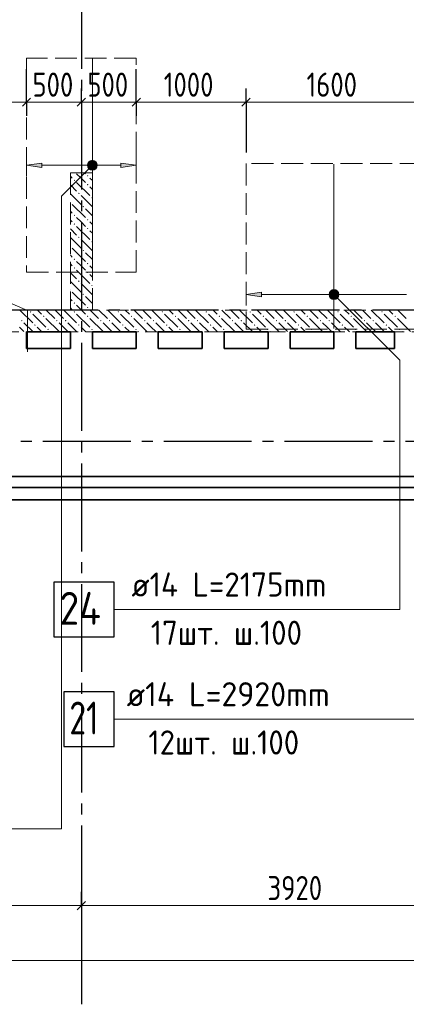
# Model space of a CAD drawing. Header units: millimetres. Extents: x 0 to 64958, y 0 to 42000.
# Tile 19 of 31: x 38199 to 41718, y 15270 to 24247. Entities that reach past the tile are written whole.
import ezdxf

# ---------------------------------------------------------------- set-up
doc = ezdxf.new("R2010")
doc.units = ezdxf.units.MM
doc.linetypes.add('______2', pattern=[270, 200, -70])
doc.linetypes.add('______5', pattern=[1100, 800, -100, 100, -100])
for name, color, linetype, lineweight in [('Standard', 7, 'Continuous', 25), ('ДОП Верх по У', 7, 'Continuous', 25), ('Оси', 40, '______5', 18), ('Позиционная метка номер позиции', 7, 'Continuous', 13), ('Примечания', 7, 'Continuous', 25)]:
    doc.layers.add(name, color=color, linetype=linetype, lineweight=lineweight)
doc.layers.add('ЖБ Перекрытие верхний уровень', color=7, linetype='Continuous', lineweight=25, true_color=0xe0e0ff)
doc.layers.add('ЖБ Стена верхний уровень', color=7, linetype='Continuous', lineweight=25, true_color=0x006e00)
doc.styles.add('GOST 2.304-81', font='txt')
doc.styles.add('ISOCPEUR', font='txt')

msp = doc.modelspace()

# ---------------------------------------------------------------- hatches: boundary and pattern name
at = {"layer": 'ДОП Верх по У', "linetype": 'Continuous', "lineweight": 13, "transparency": 33554687}
for points in [[(38400, 22900), (38260, 22920), (38400, 22940)], [(40400, 21721.6), (40260, 21741.6), (40400, 21761.6)]]:
    msp.add_hatch(color=7, dxfattribs=at).paths.add_polyline_path(points, flags=16)
for points in [[(38827.7, 22901.2), (38827.7, 22938.8), (38822.5, 22920)], [(38827.7, 22938.8), (38841.2, 22887.7), (38841.2, 22952.3)], [(38827.7, 22938.8), (38827.7, 22901.2), (38841.2, 22887.7)], [(38841.2, 22952.3), (38860, 22882.5), (38860, 22957.5)], [(38841.2, 22952.3), (38841.2, 22887.7), (38860, 22882.5)], [(38860, 22957.5), (38860, 22882.5), (38878.7, 22887.7)], [(38860, 22957.5), (38878.7, 22887.7), (38878.7, 22952.3)], [(38878.7, 22952.3), (38878.7, 22887.7), (38892.2, 22901.2)], [(38878.7, 22952.3), (38892.2, 22901.2), (38892.2, 22938.8)], [(38892.2, 22938.8), (38892.2, 22901.2), (38897.5, 22920)], [(39120, 22900), (39260, 22920), (39120, 22940)], [(41027.7, 21722.9), (41027.7, 21760.4), (41022.5, 21741.6)], [(41027.7, 21760.4), (41041.2, 21709.4), (41041.2, 21773.9)], [(41027.7, 21760.4), (41027.7, 21722.9), (41041.2, 21709.4)], [(41041.2, 21773.9), (41060, 21704.1), (41060, 21779.1)], [(41041.2, 21773.9), (41041.2, 21709.4), (41060, 21704.1)], [(41060, 21779.1), (41060, 21704.1), (41078.7, 21709.4)], [(41060, 21779.1), (41078.7, 21709.4), (41078.7, 21773.9)], [(41078.7, 21773.9), (41078.7, 21709.4), (41092.2, 21722.9)], [(41078.7, 21773.9), (41092.2, 21722.9), (41092.2, 21760.4)], [(41092.2, 21760.4), (41092.2, 21722.9), (41097.5, 21741.6)]]:
    msp.add_hatch(color=7, dxfattribs=at).paths.add_polyline_path(points)
at = {"layer": 'ЖБ Стена верхний уровень', "linetype": 'Continuous', "lineweight": 18, "transparency": 33554687}
for points in [[(38810.4, 22823.1), (38816.9, 22829.6), (38823.4, 22823.1), (38816.9, 22816.6)], [(38690.5, 22783.1), (38696.9, 22789.6), (38703.4, 22783.1), (38696.9, 22776.6)], [(38810.4, 22743.1), (38816.9, 22749.6), (38823.4, 22743.1), (38816.9, 22736.6)], [(38730.5, 22663.1), (38737, 22669.6), (38743.5, 22663.1), (38737, 22656.6)], [(38850.5, 22623.1), (38857, 22629.6), (38860, 22626.6), (38860, 22619.7), (38857, 22616.6)], [(38660, 22586.6), (38663.5, 22583.1), (38660, 22579.7)], [(38770.5, 22543.1), (38777, 22549.6), (38783.4, 22543.1), (38777, 22536.6)], [(38690.5, 22463.1), (38696.9, 22469.6), (38703.4, 22463.1), (38696.9, 22456.6)], [(38690.5, 22383.1), (38696.9, 22389.6), (38703.4, 22383.1), (38696.9, 22376.6)], [(38810.4, 22423.1), (38816.9, 22429.6), (38823.4, 22423.1), (38816.9, 22416.6)], [(38730.5, 22263.1), (38737, 22269.6), (38743.5, 22263.1), (38737, 22256.6)], [(38810.4, 22343.1), (38816.9, 22349.6), (38823.4, 22343.1), (38816.9, 22336.6)], [(38660, 22186.6), (38663.5, 22183.1), (38660, 22179.7)], [(38850.5, 22223.1), (38857, 22229.6), (38860, 22226.6), (38860, 22219.7), (38857, 22216.6)], [(38770.5, 22143.1), (38777, 22149.6), (38783.4, 22143.1), (38777, 22136.6)], [(38690.5, 22063.1), (38696.9, 22069.6), (38703.4, 22063.1), (38696.9, 22056.6)], [(38810.4, 22023.1), (38816.9, 22029.6), (38823.4, 22023.1), (38816.9, 22016.6)], [(38690.5, 21983.1), (38696.9, 21989.6), (38703.4, 21983.1), (38696.9, 21976.6)], [(38810.4, 21943.1), (38816.9, 21949.6), (38823.4, 21943.1), (38816.9, 21936.6)], [(38730.5, 21863.1), (38737, 21869.6), (38743.5, 21863.1), (38737, 21856.6)], [(38850.5, 21823.1), (38857, 21829.6), (38860, 21826.6), (38860, 21819.7), (38857, 21816.6)], [(38660, 21786.6), (38663.5, 21783.1), (38660, 21779.7)], [(38770.5, 21743.1), (38777, 21749.6), (38783.4, 21743.1), (38777, 21736.6)], [(38690.5, 21663.1), (38696.9, 21669.6), (38703.4, 21663.1), (38696.9, 21656.6)], [(38290.5, 21583.1), (38296.9, 21589.6), (38303.4, 21583.1), (38296.9, 21576.6)], [(38410.4, 21543.1), (38416.9, 21549.6), (38423.4, 21543.1), (38416.9, 21536.6)], [(38690.5, 21583.1), (38696.9, 21589.6), (38703.4, 21583.1), (38696.9, 21576.6)], [(38810.4, 21623.1), (38816.9, 21629.6), (38823.4, 21623.1), (38816.9, 21616.6)], [(38810.4, 21543.1), (38816.9, 21549.6), (38823.4, 21543.1), (38816.9, 21536.6)], [(39090.5, 21583.1), (39096.9, 21589.6), (39103.4, 21583.1), (39096.9, 21576.6)], [(39210.4, 21543.1), (39216.9, 21549.6), (39223.4, 21543.1), (39216.9, 21536.6)], [(39490.5, 21583.1), (39496.9, 21589.6), (39503.4, 21583.1), (39496.9, 21576.6)], [(39610.4, 21543.1), (39616.9, 21549.6), (39623.4, 21543.1), (39616.9, 21536.6)], [(39890.5, 21583.1), (39896.9, 21589.6), (39903.4, 21583.1), (39896.9, 21576.6)], [(40010.4, 21543.1), (40016.9, 21549.6), (40023.4, 21543.1), (40016.9, 21536.6)], [(40290.5, 21583.1), (40296.9, 21589.6), (40303.4, 21583.1), (40296.9, 21576.6)], [(40410.4, 21543.1), (40416.9, 21549.6), (40423.4, 21543.1), (40416.9, 21536.6)], [(40690.5, 21583.1), (40696.9, 21589.6), (40703.4, 21583.1), (40696.9, 21576.6)], [(40810.4, 21543.1), (40816.9, 21549.6), (40823.4, 21543.1), (40816.9, 21536.6)], [(41090.5, 21583.1), (41096.9, 21589.6), (41103.4, 21583.1), (41096.9, 21576.6)], [(41210.4, 21543.1), (41216.9, 21549.6), (41223.4, 21543.1), (41216.9, 21536.6)], [(41490.5, 21583.1), (41496.9, 21589.6), (41503.4, 21583.1), (41496.9, 21576.6)], [(41610.4, 21543.1), (41616.9, 21549.6), (41623.4, 21543.1), (41616.9, 21536.6)], [(38210.4, 21503.1), (38216.9, 21509.6), (38223.4, 21503.1), (38216.9, 21496.6)], [(38330.5, 21463.1), (38337, 21469.6), (38343.5, 21463.1), (38337, 21456.6)], [(38530.5, 21503.1), (38537, 21509.6), (38543.5, 21503.1), (38537, 21496.6)], [(38610.4, 21503.1), (38616.9, 21509.6), (38623.4, 21503.1), (38616.9, 21496.6)], [(38730.5, 21463.1), (38737, 21469.6), (38743.5, 21463.1), (38737, 21456.6)], [(38930.5, 21503.1), (38937, 21509.6), (38943.5, 21503.1), (38937, 21496.6)], [(39010.4, 21503.1), (39016.9, 21509.6), (39023.4, 21503.1), (39016.9, 21496.6)], [(39130.5, 21463.1), (39137, 21469.6), (39143.5, 21463.1), (39137, 21456.6)], [(39330.5, 21503.1), (39337, 21509.6), (39343.5, 21503.1), (39337, 21496.6)], [(39410.4, 21503.1), (39416.9, 21509.6), (39423.4, 21503.1), (39416.9, 21496.6)], [(39530.5, 21463.1), (39537, 21469.6), (39543.5, 21463.1), (39537, 21456.6)], [(39730.5, 21503.1), (39737, 21509.6), (39743.5, 21503.1), (39737, 21496.6)], [(39810.4, 21503.1), (39816.9, 21509.6), (39823.4, 21503.1), (39816.9, 21496.6)], [(39930.5, 21463.1), (39937, 21469.6), (39943.5, 21463.1), (39937, 21456.6)], [(40130.5, 21503.1), (40137, 21509.6), (40143.5, 21503.1), (40137, 21496.6)], [(40210.4, 21503.1), (40216.9, 21509.6), (40223.4, 21503.1), (40216.9, 21496.6)], [(40330.5, 21463.1), (40337, 21469.6), (40343.5, 21463.1), (40337, 21456.6)], [(40530.5, 21503.1), (40537, 21509.6), (40543.5, 21503.1), (40537, 21496.6)], [(40610.4, 21503.1), (40616.9, 21509.6), (40623.4, 21503.1), (40616.9, 21496.6)], [(40730.5, 21463.1), (40737, 21469.6), (40743.5, 21463.1), (40737, 21456.6)], [(40930.5, 21503.1), (40937, 21509.6), (40943.5, 21503.1), (40937, 21496.6)], [(41010.4, 21503.1), (41016.9, 21509.6), (41023.4, 21503.1), (41016.9, 21496.6)], [(41130.5, 21463.1), (41137, 21469.6), (41143.5, 21463.1), (41137, 21456.6)], [(41330.5, 21503.1), (41337, 21509.6), (41343.5, 21503.1), (41337, 21496.6)], [(41410.4, 21503.1), (41416.9, 21509.6), (41423.4, 21503.1), (41416.9, 21496.6)], [(41530.5, 21463.1), (41537, 21469.6), (41543.5, 21463.1), (41537, 21456.6)], [(38450.5, 21423.1), (38457, 21429.6), (38463.5, 21423.1), (38457, 21416.6)], [(38850.5, 21423.1), (38857, 21429.6), (38863.5, 21423.1), (38857, 21416.6)], [(39250.5, 21423.1), (39257, 21429.6), (39263.5, 21423.1), (39257, 21416.6)], [(39650.5, 21423.1), (39657, 21429.6), (39663.5, 21423.1), (39657, 21416.6)], [(40050.5, 21423.1), (40057, 21429.6), (40063.5, 21423.1), (40057, 21416.6)], [(40450.5, 21423.1), (40457, 21429.6), (40463.5, 21423.1), (40457, 21416.6)], [(40850.5, 21423.1), (40857, 21429.6), (40863.5, 21423.1), (40857, 21416.6)], [(41250.5, 21423.1), (41257, 21429.6), (41263.5, 21423.1), (41257, 21416.6)], [(41650.5, 21423.1), (41657, 21429.6), (41663.5, 21423.1), (41657, 21416.6)]]:
    msp.add_hatch(color=7, dxfattribs=at).paths.add_polyline_path(points, flags=16)
at = {"layer": 'Позиционная метка номер позиции', "linetype": 'Continuous', "lineweight": 13, "transparency": 33554687}
for points in [[(38891.8, 22888.2), (38828.2, 22951.8), (38816.7, 22931.5)], [(38891.8, 22888.2), (38816.7, 22931.5), (38871.4, 22876.7)], [(38871.4, 22876.7), (38816.7, 22931.5), (38816.7, 22908.5)], [(38871.4, 22876.7), (38816.7, 22908.5), (38848.5, 22876.7)], [(38848.5, 22876.7), (38816.7, 22908.5), (38828.2, 22888.2)], [(38903.3, 22908.5), (38848.5, 22963.3), (38828.2, 22951.8)], [(38903.3, 22908.5), (38828.2, 22951.8), (38891.8, 22888.2)], [(38903.3, 22931.5), (38871.4, 22963.3), (38848.5, 22963.3)], [(38903.3, 22931.5), (38848.5, 22963.3), (38903.3, 22908.5)], [(38871.4, 22963.3), (38903.3, 22931.5), (38891.8, 22951.8)], [(41016.7, 21753.1), (41048.5, 21784.9), (41028.2, 21773.5)], [(41048.5, 21784.9), (41016.7, 21753.1), (41016.7, 21730.2)], [(41048.5, 21784.9), (41016.7, 21730.2), (41071.4, 21784.9)], [(41071.4, 21784.9), (41016.7, 21730.2), (41028.2, 21709.8)], [(41071.4, 21784.9), (41028.2, 21709.8), (41091.8, 21773.5)], [(41091.8, 21773.5), (41028.2, 21709.8), (41048.5, 21698.4)], [(41091.8, 21773.5), (41048.5, 21698.4), (41103.3, 21753.1)], [(41103.3, 21753.1), (41048.5, 21698.4), (41071.4, 21698.4)], [(41103.3, 21753.1), (41071.4, 21698.4), (41103.3, 21730.2)], [(41103.3, 21730.2), (41071.4, 21698.4), (41091.8, 21709.8)]]:
    msp.add_hatch(color=7, dxfattribs=at).paths.add_polyline_path(points)

# ---------------------------------------------------------------- linework, layer by layer
at = {"layer": 'Standard', "color": 251, "linetype": 'Continuous', "lineweight": -3, "true_color": 0x656565, "transparency": 33554687}
for p, q in [((38260, 23495), (38260, 23620)), ((38760, 23495), (38760, 23620)), ((39260, 23495), (39260, 23620)), ((40260, 23495), (40260, 23620)), ((38260, 23495), (38260, 23370)), ((38760, 23495), (38760, 23370)), ((39260, 23495), (39260, 23370)), ((40260, 23495), (40260, 23370)), ((40260, 23495), (40260, 23037)), ((38760, 16170), (38760, 16295)), ((38760, 16170), (38760, 16045)), ((38760, 16170), (38760, 15717.8))]:
    msp.add_line(p, q, dxfattribs=at)
at = {"layer": 'Standard', "color": 7, "linetype": 'Continuous', "lineweight": 25, "transparency": 33554687}
for p, q in [((38297.5, 23532.5), (38222.5, 23457.5)), ((38797.5, 23532.5), (38722.5, 23457.5)), ((39297.5, 23532.5), (39222.5, 23457.5)), ((40297.5, 23532.5), (40222.5, 23457.5)), ((38722.5, 16132.5), (38797.5, 16207.5))]:
    msp.add_line(p, q, dxfattribs=at)
at = {"layer": 'Standard', "color": 7, "linetype": 'Continuous', "lineweight": 13, "transparency": 33554687}
for p, q in [((38260, 23495), (37260, 23495)), ((38760, 23495), (38260, 23495)), ((39260, 23495), (38760, 23495)), ((40260, 23495), (39260, 23495)), ((41860, 23495), (40260, 23495)), ((37860, 21772.5), (38270.5, 21594.8)), ((38270.5, 21594.8), (38270.5, 21219.6)), ((34840, 16170), (38760, 16170)), ((38760, 16170), (42680, 16170)), ((49280, 15670), (7200, 15670))]:
    msp.add_line(p, q, dxfattribs=at)
at = {"layer": 'Standard', "color": 254, "linetype": 'Continuous', "lineweight": 35, "true_color": 0xc4c4ff, "transparency": 33554687}
for points in [[(7000, 19982), (49480, 19982), (49480, 34669), (7000, 34669), (7000, 19982)], [(7100, 20082), (49380, 20082), (49380, 34569), (7100, 34569), (7100, 20082)]]:
    msp.add_lwpolyline(points, dxfattribs=at)
at = {"layer": 'Standard', "color": 251, "linetype": 'Continuous', "lineweight": -3, "true_color": 0x656565, "transparency": 33554687}
for points in [[(38260, 23495), (38260, 23512), (38260, 23512), (38260, 23512), (38260, 23512), (38260, 23512), (38260, 23512), (38260, 23512), (38260, 23512), (38260, 23512), (38260, 23512), (38260, 23512), (38260, 23512), (38260, 23512), (38260, 23512), (38260, 23512), (38260, 23512), (38260, 23512), (38260, 23512), (38260, 23512), (38260, 23512), (38260, 23512), (38260, 23512), (38260, 23512), (38260, 23512), (38260, 23512), (38260, 23512), (38260, 23512), (38260, 23512), (38260, 23512), (38260, 23512), (38260, 23512), (38260, 23512), (38260, 23512), (38260, 23512), (38260, 23512), (38260, 23512), (38260, 23512), (38260, 23512), (38260, 23512), (38260, 23512), (38260, 23512), (38260, 23512), (38260, 23512), (38260, 23512), (38260, 23587.3), (38260, 23587.3), (38260, 23597.5), (38260, 23597.5), (38260, 23632.2), (38260, 23632.2), (38260, 23757.6), (38260, 23757.6), (38260, 23795)], [(39260, 23495), (39260, 23512), (39260, 23512), (39260, 23512), (39260, 23512), (39260, 23512), (39260, 23512), (39260, 23512), (39260, 23512), (39260, 23512), (39260, 23512), (39260, 23512), (39260, 23512), (39260, 23512), (39260, 23512), (39260, 23512), (39260, 23512), (39260, 23512), (39260, 23512), (39260, 23512), (39260, 23512), (39260, 23512), (39260, 23512), (39260, 23512), (39260, 23512), (39260, 23512), (39260, 23512), (39260, 23512), (39260, 23512), (39260, 23512), (39260, 23512), (39260, 23512), (39260, 23512), (39260, 23512), (39260, 23512), (39260, 23512), (39260, 23512), (39260, 23512), (39260, 23512), (39260, 23512), (39260, 23512), (39260, 23512), (39260, 23512), (39260, 23512), (39260, 23512), (39260, 23512), (39260, 23512), (39260, 23512), (39260, 23512), (39260, 23577.8), (39260, 23577.8), (39260, 23586.7), (39260, 23586.7), (39260, 23617.1), (39260, 23617.1), (39260, 23726.7), (39260, 23726.7), (39260, 23795)], [(38760, 23495), (38760, 23512), (38760, 23512), (38760, 23512), (38760, 23512), (38760, 23512), (38760, 23512), (38760, 23512), (38760, 23512), (38760, 23512), (38760, 23512), (38760, 23512), (38760, 23512), (38760, 23512), (38760, 23512), (38760, 23512), (38760, 23512), (38760, 23512), (38760, 23512), (38760, 23512), (38760, 23512), (38760, 23512), (38760, 23512), (38760, 23512), (38760, 23512), (38760, 23512), (38760, 23512), (38760, 23512), (38760, 23512), (38760, 23512), (38760, 23512), (38760, 23512), (38760, 23512), (38760, 23512), (38760, 23512), (38760, 23512), (38760, 23512), (38760, 23512), (38760, 23512), (38760, 23512), (38760, 23512), (38760, 23512), (38760, 23512), (38760, 23512), (38760, 23512), (38760, 23512), (38760, 23512), (38760, 23536)]]:
    msp.add_lwpolyline(points, dxfattribs=at)
at = {"layer": 'ДОП Верх по У', "color": 7, "linetype": 'Continuous', "lineweight": 18, "transparency": 33554687}
for p, q in [((38860, 23889), (38860, 21951)), ((41060, 22930), (41060, 21432))]:
    msp.add_line(p, q, dxfattribs=at)
at = {"layer": 'ДОП Верх по У', "color": 251, "linetype": 'Continuous', "lineweight": 13, "true_color": 0x494949, "transparency": 33554687}
for p, q in [((38260, 22920), (38260, 23020)), ((39260, 22920), (39260, 23020)), ((38260, 22920), (38400, 22940)), ((38400, 22900), (38260, 22920)), ((38260, 22920), (38260, 22820)), ((38260, 22920), (38260, 22920)), ((38400, 22940), (38400, 22900)), ((38400, 22920), (38830, 22920)), ((38860, 22957.5), (38860, 22957.5)), ((38890, 22920), (39120, 22920)), ((39260, 22920), (39120, 22940)), ((39120, 22940), (39120, 22900)), ((39120, 22900), (39260, 22920)), ((39260, 22920), (39260, 22820)), ((39260, 22920), (39260, 22920)), ((38860, 22882.5), (38860, 22882.5)), ((40260, 21741.6), (40260, 21841.6)), ((40260, 21741.6), (40400, 21761.6)), ((40400, 21721.6), (40260, 21741.6)), ((40260, 21741.6), (40260, 21641.6)), ((40260, 21741.6), (40260, 21741.6)), ((40400, 21761.6), (40400, 21721.6)), ((40400, 21741.6), (41030, 21741.6)), ((41060, 21779.1), (41060, 21779.1)), ((41090, 21741.6), (41720, 21741.6)), ((41060, 21704.1), (41060, 21704.1))]:
    msp.add_line(p, q, dxfattribs=at)
at = {"layer": 'ДОП Верх по У', "color": 7, "linetype": 'Continuous', "lineweight": 13, "transparency": 33554687}
for p, q in [((39196, 18870), (41260, 18870)), ((39152, 17870), (41260, 17870)), ((36236.2, 16870), (38278.2, 16870))]:
    msp.add_line(p, q, dxfattribs=at)
at = {"layer": 'ДОП Верх по У', "color": 7, "linetype": 'Continuous', "lineweight": 25, "transparency": 33554687}
for points in [[(38510, 18620), (39060, 18620), (39060, 19120), (38510, 19120), (38510, 18620)], [(38600, 17620), (39060, 17620), (39060, 18120), (38600, 18120), (38600, 17620)]]:
    msp.add_lwpolyline(points, dxfattribs=at)
at = {"layer": 'ДОП Верх по У', "color": 251, "linetype": 'Continuous', "lineweight": 13, "true_color": 0x494949, "transparency": 33554687}
for centre in [(38860, 22920), (41060, 21741.6)]:
    msp.add_circle(centre, 37.5, dxfattribs=at)
at = {"layer": 'ЖБ Перекрытие верхний уровень', "color": 7, "linetype": 'Continuous', "lineweight": 35, "transparency": 33554687}
for p, q in [((38260, 21250), (38260, 21400)), ((38260, 21400), (38660, 21400)), ((38660, 21400), (38660, 21250)), ((38860, 21250), (38860, 21400)), ((38860, 21400), (39260, 21400)), ((39260, 21400), (39260, 21250)), ((39460, 21250), (39460, 21400)), ((39460, 21400), (39860, 21400)), ((39860, 21400), (39860, 21250)), ((40060, 21250), (40060, 21400)), ((40060, 21400), (40460, 21400)), ((40460, 21400), (40460, 21250)), ((40660, 21250), (40660, 21400)), ((40660, 21400), (41060, 21400)), ((41060, 21400), (41060, 21250)), ((41260, 21250), (41260, 21400)), ((41260, 21400), (41610, 21400)), ((41610, 21400), (41610, 21250)), ((38660, 21250), (38260, 21250)), ((39260, 21250), (38860, 21250)), ((39860, 21250), (39460, 21250)), ((40460, 21250), (40060, 21250)), ((41060, 21250), (40660, 21250)), ((41610, 21250), (41260, 21250)), ((28240, 19870), (49710, 19870))]:
    msp.add_line(p, q, dxfattribs=at)
at = {"layer": 'ЖБ Стена верхний уровень', "color": 251, "linetype": '______2', "lineweight": 13, "true_color": 0x656565, "transparency": 33554687}
for p, q in [((38860, 22850), (38660, 22850)), ((38660, 22850), (38660, 21600)), ((38860, 21600), (38860, 22850)), ((38660, 21600), (35560, 21600)), ((42160, 21600), (38860, 21600)), ((35560, 21400), (41960, 21400))]:
    msp.add_line(p, q, dxfattribs=at)
at = {"layer": 'ЖБ Стена верхний уровень', "color": 9, "linetype": 'Continuous', "lineweight": 18, "true_color": 0xc7c7c7, "transparency": 33554687}
for p, q in [((38660, 22820.1), (38677, 22803.1)), ((38757, 22803.1), (38716.9, 22843.1)), ((38796.9, 22763.1), (38757, 22803.1)), ((38790.1, 22850), (38796.9, 22843.1)), ((38837, 22803.1), (38860, 22780.1)), ((38660, 22740.1), (38716.9, 22683.1)), ((38716.9, 22763.1), (38837, 22643.1)), ((38837, 22723.1), (38860, 22700.1)), ((38660, 22660.1), (38757, 22563.1)), ((38757, 22643.1), (38860, 22540.1)), ((38677, 22563.1), (38796.9, 22443.1)), ((38660, 22500.1), (38677, 22483.1)), ((38860, 22460.1), (38796.9, 22523.1)), ((38660, 22420.1), (38677, 22403.1)), ((38757, 22403.1), (38716.9, 22443.1)), ((38716.9, 22363.1), (38837, 22243.1)), ((38796.9, 22363.1), (38757, 22403.1)), ((38837, 22403.1), (38860, 22380.1)), ((38660, 22340.1), (38716.9, 22283.1)), ((38837, 22323.1), (38860, 22300.1)), ((38660, 22260.1), (38757, 22163.1)), ((38757, 22243.1), (38860, 22140.1)), ((38660, 22100.1), (38677, 22083.1)), ((38677, 22163.1), (38796.9, 22043.1)), ((38860, 22060.1), (38796.9, 22123.1)), ((38660, 22020.1), (38677, 22003.1)), ((38757, 22003.1), (38716.9, 22043.1)), ((38796.9, 21963.1), (38757, 22003.1)), ((38837, 22003.1), (38860, 21980.1)), ((38660, 21940.1), (38716.9, 21883.1)), ((38716.9, 21963.1), (38837, 21843.1)), ((38837, 21923.1), (38860, 21900.1)), ((38660, 21860.1), (38757, 21763.1)), ((38757, 21843.1), (38860, 21740.1)), ((38677, 21763.1), (38796.9, 21643.1)), ((38660, 21700.1), (38677, 21683.1)), ((38757, 21603.1), (38716.9, 21643.1)), ((38860, 21660.1), (38796.9, 21723.1)), ((38200.1, 21600), (38316.9, 21483.1)), ((38316.9, 21563.1), (38437, 21443.1)), ((38396.9, 21563.1), (38360.1, 21600)), ((38440.1, 21600), (38516.9, 21523.1)), ((38520.1, 21600), (38596.9, 21523.1)), ((38600.1, 21600), (38716.9, 21483.1)), ((38660, 21620.1), (38677, 21603.1)), ((38716.9, 21563.1), (38837, 21443.1)), ((38760.1, 21600), (38757, 21603.1)), ((38796.9, 21563.1), (38760.1, 21600)), ((38837, 21603.1), (38840.1, 21600)), ((38840.1, 21600), (38916.9, 21523.1)), ((38920.1, 21600), (38996.9, 21523.1)), ((39000.1, 21600), (39116.9, 21483.1)), ((39116.9, 21563.1), (39237, 21443.1)), ((39196.9, 21563.1), (39160.1, 21600)), ((39240.1, 21600), (39316.9, 21523.1)), ((39320.1, 21600), (39396.9, 21523.1)), ((39400.1, 21600), (39516.9, 21483.1)), ((39516.9, 21563.1), (39637, 21443.1)), ((39596.9, 21563.1), (39560.1, 21600)), ((39640.1, 21600), (39716.9, 21523.1)), ((39720.1, 21600), (39796.9, 21523.1)), ((39800.1, 21600), (39916.9, 21483.1)), ((39916.9, 21563.1), (40037, 21443.1)), ((39996.9, 21563.1), (39960.1, 21600)), ((40040.1, 21600), (40116.9, 21523.1)), ((40120.1, 21600), (40196.9, 21523.1)), ((40200.1, 21600), (40316.9, 21483.1)), ((40316.9, 21563.1), (40437, 21443.1)), ((40396.9, 21563.1), (40360.1, 21600)), ((40440.1, 21600), (40516.9, 21523.1)), ((40520.1, 21600), (40596.9, 21523.1)), ((40600.1, 21600), (40716.9, 21483.1)), ((40716.9, 21563.1), (40837, 21443.1)), ((40796.9, 21563.1), (40760.1, 21600)), ((40840.1, 21600), (40916.9, 21523.1)), ((40920.1, 21600), (40996.9, 21523.1)), ((41000.1, 21600), (41116.9, 21483.1)), ((41116.9, 21563.1), (41237, 21443.1)), ((41196.9, 21563.1), (41160.1, 21600)), ((41240.1, 21600), (41316.9, 21523.1)), ((41320.1, 21600), (41396.9, 21523.1)), ((41400.1, 21600), (41516.9, 21483.1)), ((41516.9, 21563.1), (41637, 21443.1)), ((41596.9, 21563.1), (41560.1, 21600)), ((41640.1, 21600), (41716.9, 21523.1)), ((38237, 21483.1), (38320.1, 21400)), ((38437, 21523.1), (38557, 21403.1)), ((38596.9, 21443.1), (38557, 21483.1)), ((38637, 21483.1), (38720.1, 21400)), ((38837, 21523.1), (38957, 21403.1)), ((38996.9, 21443.1), (38957, 21483.1)), ((39037, 21483.1), (39120.1, 21400)), ((39237, 21523.1), (39357, 21403.1)), ((39396.9, 21443.1), (39357, 21483.1)), ((39437, 21483.1), (39520.1, 21400)), ((39637, 21523.1), (39757, 21403.1)), ((39796.9, 21443.1), (39757, 21483.1)), ((39837, 21483.1), (39920.1, 21400)), ((40037, 21523.1), (40157, 21403.1)), ((40196.9, 21443.1), (40157, 21483.1)), ((40237, 21483.1), (40320.1, 21400)), ((40437, 21523.1), (40557, 21403.1)), ((40596.9, 21443.1), (40557, 21483.1)), ((40637, 21483.1), (40720.1, 21400)), ((40837, 21523.1), (40957, 21403.1)), ((40996.9, 21443.1), (40957, 21483.1)), ((41037, 21483.1), (41120.1, 21400)), ((41237, 21523.1), (41357, 21403.1)), ((41396.9, 21443.1), (41357, 21483.1)), ((41437, 21483.1), (41520.1, 21400)), ((41637, 21523.1), (41757, 21403.1)), ((38237, 21403.1), (38196.9, 21443.1)), ((38357, 21443.1), (38400.1, 21400)), ((38480.1, 21400), (38477, 21403.1)), ((38637, 21403.1), (38596.9, 21443.1)), ((38757, 21443.1), (38800.1, 21400)), ((38880.1, 21400), (38877, 21403.1)), ((39037, 21403.1), (38996.9, 21443.1)), ((39157, 21443.1), (39200.1, 21400)), ((39280.1, 21400), (39277, 21403.1)), ((39437, 21403.1), (39396.9, 21443.1)), ((39557, 21443.1), (39600.1, 21400)), ((39680.1, 21400), (39677, 21403.1)), ((39837, 21403.1), (39796.9, 21443.1)), ((39957, 21443.1), (40000.1, 21400)), ((40080.1, 21400), (40077, 21403.1)), ((40237, 21403.1), (40196.9, 21443.1)), ((40357, 21443.1), (40400.1, 21400)), ((40480.1, 21400), (40477, 21403.1)), ((40637, 21403.1), (40596.9, 21443.1)), ((40757, 21443.1), (40800.1, 21400)), ((40880.1, 21400), (40877, 21403.1)), ((41037, 21403.1), (40996.9, 21443.1)), ((41157, 21443.1), (41200.1, 21400)), ((41280.1, 21400), (41277, 21403.1)), ((41437, 21403.1), (41396.9, 21443.1)), ((41557, 21443.1), (41600.1, 21400)), ((41680.1, 21400), (41677, 21403.1))]:
    msp.add_line(p, q, dxfattribs=at)
at = {"layer": 'Оси', "color": 8, "linetype": '______5', "lineweight": -3, "transparency": 33554687}
for p, q in [((38760, 38900), (38760, 15270)), ((49910, 21600), (4600, 21600)), ((50210, 20400), (4600, 20400))]:
    msp.add_line(p, q, dxfattribs=at)
at = {"layer": 'Позиционная метка номер позиции', "color": 7, "linetype": 'Continuous', "lineweight": 13, "transparency": 33554687}
for p, q in [((38828.2, 22951.8), (38828.2, 22951.8)), ((38891.8, 22951.8), (38891.8, 22951.8)), ((38828.2, 22888.2), (38828.2, 22888.2)), ((38891.8, 22888.2), (38891.8, 22888.2)), ((41028.2, 21773.5), (41028.2, 21773.5)), ((41091.8, 21773.5), (41091.8, 21773.5)), ((41028.2, 21709.8), (41028.2, 21709.8)), ((41091.8, 21709.8), (41091.8, 21709.8))]:
    msp.add_line(p, q, dxfattribs=at)
for points in [[(38860, 22920), (38578.2, 22638.2), (38578.2, 16870), (36078.2, 16870)], [(41060, 21741.6), (41660, 21141.6), (41660, 18870), (39060, 18870)], [(42510, 21741.6), (41910, 21141.6), (41910, 17870), (39060, 17870)]]:
    msp.add_lwpolyline(points, dxfattribs=at)
for centre in [(38860, 22920), (41060, 21741.6)]:
    msp.add_circle(centre, 45, dxfattribs=at)
at = {"layer": 'Примечания', "color": 7, "linetype": '______2', "lineweight": 18, "transparency": 33554687}
for p, q in [((39260, 23895), (38260, 23895)), ((38260, 23895), (38260, 21945)), ((39260, 21945), (39260, 23895)), ((41860, 22937), (40260, 22937)), ((40260, 22937), (40260, 21425)), ((38260, 21945), (39260, 21945)), ((40260, 21425), (41860, 21425))]:
    msp.add_line(p, q, dxfattribs=at)

# ---------------------------------------------------------------- texts
at = {"layer": 'Standard', "color": 7, "linetype": 'Continuous', "lineweight": 25, "transparency": 33554687, "char_height": 220, "attachment_point": 7, "style": 'GOST 2.304-81'}
for s, insert, width in [('500', (38314.5, 23545), 516.396), ('500', (38814.5, 23545), 516.396), ('1000', (39509.8, 23545), 625.735), ('1600', (40809.8, 23545), 625.735), ('3920', (40454.1, 16220), 657.052)]:
    msp.add_mtext(s, dxfattribs=dict(at, insert=insert, width=width))
at = {"layer": 'ДОП Верх по У', "color": 7, "linetype": 'Continuous', "lineweight": 13, "transparency": 33554687, "attachment_point": 7, "style": 'ISOCPEUR'}
for s, insert, char_height, width in [('\\W0.94;ø14 L=2175mm ', (39216, 18987.3), 220, 2126.501), ('\\W0.88;24', (38560, 18730), 300, 581.99), ('\\W0.93;17шт. ш.100 ', (39392, 18547.3), 220, 1773.346), ('\\W0.96;ø14 L=2920mm ', (39172, 17987.3), 220, 2172.611), ('\\W0.75;21', (38650, 17730), 300, 472.289), ('\\W0.93;12шт. ш.100 ', (39370, 17547.3), 220, 1773.346), ('\\W0.94;ø12 L=1950mm ', (36256.2, 16987.3), 220, 2104.383)]:
    msp.add_mtext(s, dxfattribs=dict(at, insert=insert, char_height=char_height, width=width))

doc.saveas('drawing.dxf')
